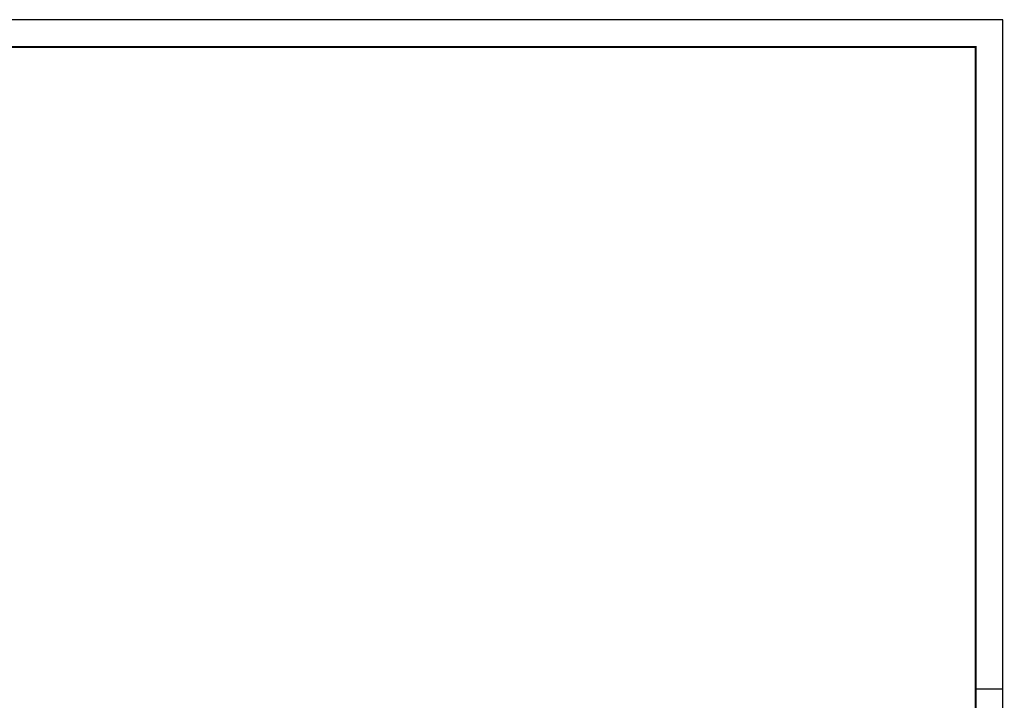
# Model space of a CAD drawing. Extents: x 0 to 1135, y 0 to 420.
# Tile 52 of 52: x 954 to 1135, y 295 to 420. Entities that reach past the tile are written whole.
import ezdxf

# ---------------------------------------------------------------- set-up
doc = ezdxf.new("R2010")
doc.units = 0
doc.header["$LTSCALE"] = 2
doc.header["$MEASUREMENT"] = 0
doc.linetypes.add('AUSGEZOGEN', pattern=[0])
doc.layers.add('FBR', color=8, linetype='CONTINUOUS')
doc.layers.add('RAHMEN', color=250, linetype='AUSGEZOGEN')

msp = doc.modelspace()

# ---------------------------------------------------------------- linework, layer by layer
at = {"layer": 'FBR'}
for points in [[(88.01, 187.53, 0), (104.84, 188.97, 0), (166.44, 194.27, -0.000002), (228.71, 199.62, 0.000002), (290.98, 204.97, 0.000001), (321.65, 207.61, 0.000001), (340.8, 209.25, 0.000002), (353.25, 210.32, -0.000001), (365.71, 211.39, -0.000007)], [(87.67, 191.51, 0), (104.5, 192.96, 0), (166.1, 198.25, -0.000002), (228.37, 203.61, 0.000002), (290.64, 208.96, 0.000001), (321.31, 211.59, 0.000001), (340.45, 213.24, 0.000002), (352.91, 214.31, -0.000001), (365.36, 215.38, -0.000007)], [(377.82, 216.45, 0.000001), (390.27, 217.52, 0.000044)], [(378.16, 212.46, 0.000001), (390.61, 213.53, 0.000044)]]:
    msp.add_lwpolyline(points, format="xyb", dxfattribs=at)
at = {"layer": 'RAHMEN'}
for p, q in [((1135, 420), (0, 420)), ((1135, 0), (1135, 420)), ((1135, 297), (1130, 297))]:
    msp.add_line(p, q, dxfattribs=at)
at = {"layer": 'RAHMEN', "const_width": 0.35}
msp.add_lwpolyline([(25, 5), (1130, 5), (1130, 415), (25, 415), (25, 5)], dxfattribs=at)

doc.saveas('drawing.dxf')
